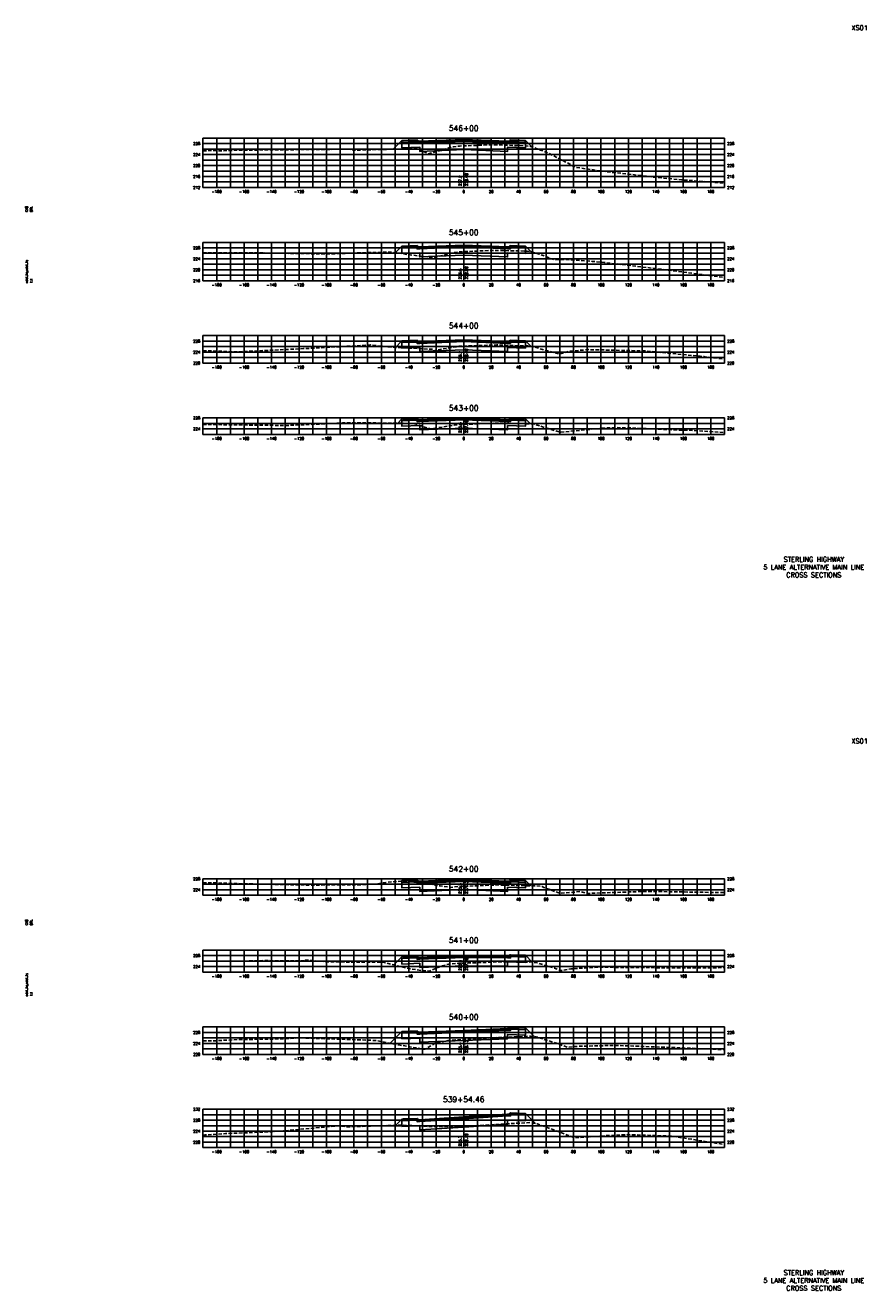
# Model space of a CAD drawing. Extents: x 37 to 10140, y -1968 to 9206.
# Tile 47 of 105: x 8797 to 9410, y 2616 to 3538. Entities that reach past the tile are written whole.
import ezdxf
from ezdxf.enums import TextEntityAlignment as Align

# ---------------------------------------------------------------- set-up
doc = ezdxf.new("R2010")
doc.units = 0
doc.header["$LTSCALE"] = 20
doc.header["$MEASUREMENT"] = 0
doc.linetypes.add('HIDDEN_050%', pattern=[0.1875, 0.125, -0.0625])
for name, color, linetype in [('S-AT-TXT175', 6, 'Continuous'), ('S-AT-TXT80', 1, 'Continuous'), ('XDATUM', 3, 'Continuous'), ('XEG', 1, 'HIDDEN_050%'), ('XFG', 2, 'Continuous'), ('XGRID', 251, 'Continuous'), ('XGRIDT', 2, 'Continuous'), ('XREF-BORDER', 7, 'Continuous')]:
    doc.layers.add(name, color=color, linetype=linetype)
doc.styles.add('L100', font='simplex.shx', dxfattribs={"height": 2})
doc.styles.add('L175', font='ROMANSM.shx', dxfattribs={"height": 3.5})
doc.styles.add('L80', font='ROMANSM.shx', dxfattribs={"height": 1.6})

# ---------------------------------------------------------------- blocks, each defined once
blk = doc.blocks.new('03025_00_att1')
at = {"layer": 'S-AT-TXT175', "style": 'L175'}
for tag, p in [('NUM', (32.402, 20.822)), ('LINE1', (30.64, 1.444)), ('LINE2', (30.64, 1.161)), ('LINE3', (30.64, 0.877))]:
    blk.add_attdef(tag, text='', height=0.175, dxfattribs=at).set_placement(p, align=Align.CENTER)
at = {"layer": 'S-AT-TXT80', "style": 'L80'}
for tag, p in [('DESIGNED', (2.094, 14.201)), ('CHECKED', (2.265, 14.201)), ('DRAFTED', (2.436, 14.201)), ('PCTB', (2.094, 11.605)), ('PSCALE', (2.265, 11.605)), ('PVIEW', (2.436, 11.605))]:
    blk.add_attdef(tag, p, '', height=0.08, rotation=90, dxfattribs=at)

msp = doc.modelspace()

# ---------------------------------------------------------------- linework, layer by layer
at = {"layer": 'XDATUM', "flags": 128}
for points in [[(9064.71, 3447.93), (9071, 3454.21), (9071, 3448.87), (9084, 3449.39), (9084, 3446.34), (9116, 3447.62), (9148, 3446.34), (9148, 3449.39), (9161, 3448.87), (9161, 3454.21), (9165.61, 3449.61)], [(9066.26, 3372.47), (9071, 3377.21), (9071, 3371.87), (9084, 3372.39), (9084, 3369.34), (9116, 3370.62), (9148, 3369.34), (9148, 3372.39), (9161, 3371.87), (9161, 3377.21), (9165.09, 3373.12)], [(9066.19, 3303.4), (9071, 3308.21), (9071, 3302.87), (9084, 3303.39), (9084, 3300.34), (9116, 3301.62), (9148, 3300.34), (9148, 3303.39), (9161, 3302.87), (9161, 3308.21), (9165.07, 3304.15)], [(9067.94, 3248.16), (9071, 3251.21), (9071, 3245.87), (9084, 3246.39), (9084, 3243.34), (9116, 3244.62), (9148, 3243.34), (9148, 3246.39), (9161, 3245.87), (9161, 3251.21), (9164.58, 3247.64)], [(9070.54, 2914.25), (9071, 2914.71), (9071, 2909.37), (9084, 2909.89), (9084, 2906.84), (9116, 2908.12), (9148, 2906.84), (9148, 2909.89), (9161, 2909.37), (9161, 2914.71), (9164.81, 2910.91)], [(9065.04, 2853.25), (9071, 2859.21), (9071, 2853.87), (9084, 2854.39), (9084, 2851.34), (9116, 2852.62), (9148, 2852.33), (9148, 2855.38), (9161, 2854.86), (9161, 2860.2), (9165.98, 2855.22)], [(9062.46, 2796.14), (9071, 2804.68), (9071, 2799.34), (9084, 2799.86), (9084, 2796.81), (9116, 2798.12), (9148, 2799.44), (9148, 2802.49), (9161, 2801.97), (9161, 2807.31), (9167.32, 2800.99)], [(9066.44, 2736.3), (9071, 2740.86), (9071, 2735.52), (9084, 2736.04), (9084, 2732.99), (9116, 2735.03), (9148, 2737.08), (9148, 2740.13), (9161, 2739.61), (9161, 2744.95), (9168.32, 2737.64)]]:
    msp.add_lwpolyline(points, dxfattribs=at)
at = {"layer": 'XEG', "flags": 128}
for points in [[(8926, 3446.77), (8934.99, 3446.94), (8936.33, 3446.63), (8952.83, 3447.24), (8982.97, 3447.41), (8988.76, 3447.53), (9031.59, 3447.89), (9036.34, 3447.2), (9073.92, 3448.16), (9083.13, 3448.16), (9085.09, 3447.11), (9090.24, 3444.57), (9102.55, 3447.94), (9107.84, 3449.62), (9108.65, 3449.74), (9111.16, 3450.04), (9112.18, 3450.19), (9112.85, 3450.21), (9116, 3450.34), (9136.85, 3451.15), (9153.69, 3450.64), (9160.38, 3450.43), (9161.46, 3450.27), (9164.36, 3450.07), (9177.31, 3445.29), (9197.72, 3434.61), (9223.82, 3431), (9226.09, 3430.86), (9254.24, 3427.6), (9271.87, 3425.88), (9274.71, 3425.56), (9306, 3423.21)], [(8926, 3372.3), (8966.25, 3372.31), (8966.83, 3372.3), (8969.88, 3372.27), (9015.46, 3371.52), (9051, 3372.65), (9064.08, 3372.8), (9077.03, 3370.84), (9093.51, 3368.82), (9098.03, 3369.87), (9109.39, 3372.57), (9110.54, 3372.66), (9112.51, 3373.08), (9116, 3373.22), (9129.45, 3373.78), (9138, 3374.1), (9154.79, 3373.81), (9161.03, 3373.61), (9162.25, 3373.5), (9165.55, 3373.06), (9171.01, 3371.44), (9182.29, 3367.2), (9187.81, 3367.6), (9209.95, 3366.11), (9218.48, 3365.34), (9258.58, 3360.55), (9260.35, 3360.37), (9271.3, 3358.93), (9306, 3354.34)], [(8926, 3301.03), (8950.7, 3300.17), (8986.94, 3301.86), (8999.33, 3302.5), (9001.71, 3302.6), (9047.95, 3305.16), (9065.82, 3303.42), (9093.44, 3302.03), (9093.68, 3300.92), (9097.3, 3301.6), (9109.39, 3303.73), (9110.49, 3303.84), (9112.6, 3304.21), (9116, 3304.34), (9120.32, 3304.5), (9140.15, 3305.18), (9156.15, 3304.57), (9162.41, 3304.45), (9163.52, 3304.25), (9166.48, 3304.05), (9171.8, 3302.42), (9185.53, 3298.5), (9193.08, 3300.63), (9206.95, 3301.78), (9242.45, 3300.96), (9248.82, 3300.82), (9288.36, 3296.94), (9291.07, 3296.67), (9291.59, 3296.59), (9306, 3294.77)], [(8926, 3247.14), (8934.57, 3247.11), (8979.19, 3246.57), (8983.19, 3246.43), (8986.08, 3246.45), (9003.99, 3247.22), (9027.95, 3248.29), (9031.82, 3248.52), (9069.82, 3248.14), (9080.44, 3247.8), (9084.99, 3246.13), (9092.16, 3243.98), (9096.78, 3244.73), (9108.96, 3246.81), (9109.9, 3246.92), (9112.45, 3247.14), (9116, 3247.28), (9132.22, 3247.9), (9140.13, 3248.24), (9157.42, 3247.88), (9163.13, 3247.73), (9164.52, 3247.64), (9167.26, 3247.45), (9179.68, 3243.54), (9186.63, 3241.56), (9216.07, 3244.47), (9226.32, 3244.98), (9237.3, 3244.67), (9274.94, 3243.09), (9279.17, 3243.07), (9305.41, 3241.37), (9306, 3241.33)], [(8926, 2913.13), (8932.69, 2913.04), (8967.06, 2912.07), (8974.56, 2912), (9000.82, 2911.41), (9008.9, 2911.45), (9039.86, 2911.63), (9053.17, 2912.2), (9059.36, 2913.35), (9070.25, 2914.24), (9070.89, 2914.26), (9071.53, 2914.25), (9077.89, 2913.86), (9078.62, 2913.76), (9082.66, 2913.28), (9087.24, 2912.63), (9090.23, 2912.25), (9096.18, 2911.19), (9098.72, 2910.77), (9106.45, 2909.77), (9108.84, 2910.01), (9112.44, 2910.41), (9116, 2910.54), (9129.57, 2911.07), (9141.59, 2911.49), (9159.08, 2911.04), (9164.52, 2910.9), (9167.78, 2910.97), (9172.68, 2910.4), (9173.08, 2910.37), (9174.41, 2909.73), (9186.21, 2905.34), (9193.43, 2906.01), (9200.7, 2906.67), (9206.57, 2905.34), (9246.56, 2906.77), (9258.81, 2906.67), (9304.54, 2905.92), (9306, 2905.91)], [(8926, 2855.98), (8934.16, 2855.91), (8950.93, 2855.86), (8969.99, 2856.36), (9000.63, 2856.14), (9000.7, 2856.82), (9003.73, 2856.56), (9003.99, 2856.54), (9017.1, 2855.4), (9057.06, 2855.17), (9077.31, 2850.29), (9085.36, 2849.13), (9090.86, 2848.71), (9100.4, 2852.53), (9104.95, 2853.72), (9106.66, 2853.92), (9112.09, 2854.45), (9116, 2854.57), (9133.56, 2855.1), (9141.43, 2855.44), (9158.6, 2855.28), (9164.59, 2855.34), (9165.58, 2855.26), (9168.87, 2854.94), (9182.05, 2850.81), (9186.78, 2849.2), (9187.51, 2849.13), (9194.05, 2850.41), (9214.26, 2851.48), (9242.68, 2851.39), (9256.13, 2851.18), (9291.3, 2851.05), (9298, 2851.16), (9306, 2851.24)], [(8926, 2797.86), (8934.8, 2797.92), (8951.52, 2798.78), (8983.42, 2799.29), (8994.96, 2799.96), (8999.36, 2799.98), (9023.67, 2799.07), (9046.93, 2798.35), (9053.16, 2798.03), (9068.64, 2794.88), (9087.72, 2791.69), (9095.21, 2796.11), (9104.7, 2798.1), (9105.71, 2798.23), (9108.79, 2798.46), (9111.3, 2798.53), (9113.87, 2798.67), (9116, 2798.8), (9140.72, 2800.26), (9158.73, 2801), (9164.61, 2801.34), (9165.72, 2801.13), (9168.85, 2800.86), (9185.52, 2795.38), (9191.32, 2793.22), (9199.3, 2793.89), (9226.54, 2794.55), (9244.61, 2793.86), (9275.17, 2792.7), (9306, 2791.43)], [(8926, 2729.19), (8927.45, 2729.28), (8942.54, 2730.28), (8976.08, 2731.59), (8984.41, 2732.16), (9024.7, 2735.95), (9030.59, 2735.13), (9045.41, 2735.62), (9049.96, 2735.8), (9066.96, 2736.32), (9067.82, 2736.45), (9076.82, 2736.17), (9079.81, 2735.95), (9080.9, 2735.93), (9090.55, 2735.47), (9100.23, 2735.33), (9108.4, 2735.15), (9110.68, 2735.19), (9116, 2735.49), (9133.22, 2736.47), (9140.1, 2736.88), (9160.52, 2738.09), (9164.47, 2738.36), (9165.49, 2738.17), (9169.44, 2737.42), (9191.01, 2729.43), (9195.59, 2727.57), (9199.71, 2727.28), (9219.2, 2728.7), (9235.63, 2729.48), (9267.82, 2728.34), (9306, 2722.24)]]:
    msp.add_lwpolyline(points, dxfattribs=at)
at = {"layer": 'XFG', "flags": 128}
for points in [[(9071, 3454.21), (9071, 3454.21), (9064.71, 3447.93)], [(9082, 3454.31), (9072, 3453.91), (9072, 3454.25), (9071, 3454.21), (9071, 3452.87), (9082, 3453.31), (9082, 3454.31)], [(9116, 3453.62), (9084, 3452.34), (9082, 3452.26), (9082, 3453.31), (9071, 3452.87), (9071, 3448.87), (9084, 3449.39), (9084, 3446.34), (9116, 3447.62)], [(9082, 3454.65), (9072, 3454.25), (9072, 3453.91), (9082, 3454.31), (9082, 3454.65)], [(9082, 3454.65), (9082, 3452.76), (9082.76, 3452.73), (9084, 3452.68), (9084, 3453.68), (9084, 3453.68), (9082.76, 3453.73), (9082.54, 3454.22), (9082.25, 3454.55), (9082, 3454.65)], [(9116, 3453.96), (9084, 3452.68), (9082, 3452.76), (9082, 3452.26), (9084, 3452.34), (9116, 3453.62)], [(9116, 3454.96), (9084, 3453.68), (9084, 3453.34), (9116, 3454.62)], [(9116, 3454.62), (9084, 3453.34), (9084, 3452.68), (9116, 3453.96)], [(9116, 3454.96), (9148, 3453.68), (9148, 3453.34), (9116, 3454.62)], [(9116, 3454.62), (9148, 3453.34), (9148, 3452.68), (9116, 3453.96)], [(9116, 3453.96), (9148, 3452.68), (9148, 3452.68), (9150, 3452.76), (9150, 3452.26), (9148, 3452.34), (9116, 3453.62)], [(9116, 3453.62), (9148, 3452.34), (9150, 3452.26), (9150, 3453.31), (9161, 3452.87), (9161, 3448.87), (9148, 3449.39), (9148, 3446.34), (9116, 3447.62)], [(9150, 3454.65), (9150, 3452.76), (9149.24, 3452.73), (9148, 3452.68), (9148, 3453.68), (9148, 3453.68), (9149.24, 3453.73), (9149.46, 3454.22), (9149.76, 3454.55), (9150, 3454.65)], [(9150, 3454.65), (9150, 3454.31), (9160, 3453.91), (9160, 3454.25), (9150, 3454.65)], [(9150, 3454.31), (9150, 3453.31), (9161, 3452.87), (9161, 3454.21), (9160, 3454.25), (9160, 3453.91), (9150, 3454.31)], [(9161, 3454.21), (9161, 3454.21), (9165.61, 3449.61)], [(9071, 3377.21), (9071, 3377.21), (9066.26, 3372.47)], [(9082, 3377.31), (9072, 3376.91), (9072, 3377.25), (9071, 3377.21), (9071, 3375.87), (9082, 3376.31), (9082, 3377.31)], [(9116, 3376.62), (9084, 3375.34), (9082, 3375.26), (9082, 3376.31), (9071, 3375.87), (9071, 3371.87), (9084, 3372.39), (9084, 3369.34), (9116, 3370.62)], [(9082, 3377.65), (9072, 3377.25), (9072, 3376.91), (9082, 3377.31), (9082, 3377.65)], [(9082, 3377.65), (9082, 3375.76), (9082.76, 3375.73), (9084, 3375.68), (9084, 3376.68), (9084, 3376.68), (9082.76, 3376.73), (9082.54, 3377.22), (9082.25, 3377.55), (9082, 3377.65)], [(9116, 3376.96), (9084, 3375.68), (9082, 3375.76), (9082, 3375.26), (9084, 3375.34), (9116, 3376.62)], [(9116, 3377.96), (9084, 3376.68), (9084, 3376.34), (9116, 3377.62)], [(9116, 3377.62), (9084, 3376.34), (9084, 3375.68), (9116, 3376.96)], [(9116, 3377.96), (9148, 3376.68), (9148, 3376.34), (9116, 3377.62)], [(9116, 3377.62), (9148, 3376.34), (9148, 3375.68), (9116, 3376.96)], [(9116, 3376.96), (9148, 3375.68), (9148, 3375.68), (9150, 3375.76), (9150, 3375.26), (9148, 3375.34), (9116, 3376.62)], [(9116, 3376.62), (9148, 3375.34), (9150, 3375.26), (9150, 3376.31), (9161, 3375.87), (9161, 3371.87), (9148, 3372.39), (9148, 3369.34), (9116, 3370.62)], [(9150, 3377.65), (9150, 3375.76), (9149.24, 3375.73), (9148, 3375.68), (9148, 3376.68), (9148, 3376.68), (9149.24, 3376.73), (9149.46, 3377.22), (9149.76, 3377.55), (9150, 3377.65)], [(9150, 3377.65), (9150, 3377.31), (9160, 3376.91), (9160, 3377.25), (9150, 3377.65)], [(9150, 3377.31), (9150, 3376.31), (9161, 3375.87), (9161, 3377.21), (9160, 3377.25), (9160, 3376.91), (9150, 3377.31)], [(9161, 3377.21), (9161, 3377.21), (9165.09, 3373.12)], [(9071, 3308.21), (9071, 3308.21), (9066.19, 3303.4)], [(9082, 3308.31), (9072, 3307.91), (9072, 3308.25), (9071, 3308.21), (9071, 3306.87), (9082, 3307.31), (9082, 3308.31)], [(9116, 3307.62), (9084, 3306.34), (9082, 3306.26), (9082, 3307.31), (9071, 3306.87), (9071, 3302.87), (9084, 3303.39), (9084, 3300.34), (9116, 3301.62)], [(9082, 3308.65), (9072, 3308.25), (9072, 3307.91), (9082, 3308.31), (9082, 3308.65)], [(9082, 3308.65), (9082, 3306.76), (9082.76, 3306.73), (9084, 3306.68), (9084, 3307.68), (9084, 3307.68), (9082.76, 3307.73), (9082.54, 3308.22), (9082.25, 3308.55), (9082, 3308.65)], [(9116, 3307.96), (9084, 3306.68), (9082, 3306.76), (9082, 3306.26), (9084, 3306.34), (9116, 3307.62)], [(9116, 3308.96), (9084, 3307.68), (9084, 3307.34), (9116, 3308.62)], [(9116, 3308.62), (9084, 3307.34), (9084, 3306.68), (9116, 3307.96)], [(9116, 3308.96), (9148, 3307.68), (9148, 3307.34), (9116, 3308.62)], [(9116, 3308.62), (9148, 3307.34), (9148, 3306.68), (9116, 3307.96)], [(9116, 3307.96), (9148, 3306.68), (9148, 3306.68), (9150, 3306.76), (9150, 3306.26), (9148, 3306.34), (9116, 3307.62)], [(9116, 3307.62), (9148, 3306.34), (9150, 3306.26), (9150, 3307.31), (9161, 3306.87), (9161, 3302.87), (9148, 3303.39), (9148, 3300.34), (9116, 3301.62)], [(9150, 3308.65), (9150, 3306.76), (9149.24, 3306.73), (9148, 3306.68), (9148, 3307.68), (9148, 3307.68), (9149.24, 3307.73), (9149.46, 3308.22), (9149.76, 3308.55), (9150, 3308.65)], [(9150, 3308.65), (9150, 3308.31), (9160, 3307.91), (9160, 3308.25), (9150, 3308.65)], [(9150, 3308.31), (9150, 3307.31), (9161, 3306.87), (9161, 3308.21), (9160, 3308.25), (9160, 3307.91), (9150, 3308.31)], [(9161, 3308.21), (9161, 3308.21), (9165.07, 3304.15)], [(9071, 3251.21), (9071, 3251.21), (9067.94, 3248.16)], [(9082, 3251.31), (9072, 3250.91), (9072, 3251.25), (9071, 3251.21), (9071, 3249.87), (9082, 3250.31), (9082, 3251.31)], [(9116, 3250.62), (9084, 3249.34), (9082, 3249.26), (9082, 3250.31), (9071, 3249.87), (9071, 3245.87), (9084, 3246.39), (9084, 3243.34), (9116, 3244.62)], [(9082, 3251.65), (9072, 3251.25), (9072, 3250.91), (9082, 3251.31), (9082, 3251.65)], [(9082, 3251.65), (9082, 3249.76), (9082.76, 3249.73), (9084, 3249.68), (9084, 3250.68), (9084, 3250.68), (9082.76, 3250.73), (9082.54, 3251.22), (9082.25, 3251.55), (9082, 3251.65)], [(9116, 3250.96), (9084, 3249.68), (9082, 3249.76), (9082, 3249.26), (9084, 3249.34), (9116, 3250.62)], [(9116, 3251.96), (9084, 3250.68), (9084, 3250.34), (9116, 3251.62)], [(9116, 3251.62), (9084, 3250.34), (9084, 3249.68), (9116, 3250.96)], [(9116, 3251.96), (9148, 3250.68), (9148, 3250.34), (9116, 3251.62)], [(9116, 3251.62), (9148, 3250.34), (9148, 3249.68), (9116, 3250.96)], [(9116, 3250.96), (9148, 3249.68), (9148, 3249.68), (9150, 3249.76), (9150, 3249.26), (9148, 3249.34), (9116, 3250.62)], [(9116, 3250.62), (9148, 3249.34), (9150, 3249.26), (9150, 3250.31), (9161, 3249.87), (9161, 3245.87), (9148, 3246.39), (9148, 3243.34), (9116, 3244.62)], [(9150, 3251.65), (9150, 3249.76), (9149.24, 3249.73), (9148, 3249.68), (9148, 3250.68), (9148, 3250.68), (9149.24, 3250.73), (9149.46, 3251.22), (9149.76, 3251.55), (9150, 3251.65)], [(9150, 3251.65), (9150, 3251.31), (9160, 3250.91), (9160, 3251.25), (9150, 3251.65)], [(9150, 3251.31), (9150, 3250.31), (9161, 3249.87), (9161, 3251.21), (9160, 3251.25), (9160, 3250.91), (9150, 3251.31)], [(9161, 3251.21), (9161, 3251.21), (9164.58, 3247.64)], [(9082, 2915.15), (9072, 2914.75), (9072, 2914.41), (9082, 2914.81), (9082, 2915.15)], [(9082, 2915.15), (9082, 2913.26), (9082.76, 2913.23), (9084, 2913.18), (9084, 2914.18), (9084, 2914.18), (9082.76, 2914.23), (9082.54, 2914.72), (9082.25, 2915.05), (9082, 2915.15)], [(9116, 2915.46), (9084, 2914.18), (9084, 2913.84), (9116, 2915.12)], [(9116, 2915.46), (9148, 2914.18), (9148, 2913.84), (9116, 2915.12)], [(9150, 2915.15), (9150, 2913.26), (9149.24, 2913.23), (9148, 2913.18), (9148, 2914.18), (9148, 2914.18), (9149.24, 2914.23), (9149.46, 2914.72), (9149.76, 2915.05), (9150, 2915.15)], [(9150, 2915.15), (9150, 2914.81), (9160, 2914.41), (9160, 2914.75), (9150, 2915.15)], [(9071, 2914.71), (9071, 2914.71), (9070.54, 2914.25)], [(9082, 2914.81), (9072, 2914.41), (9072, 2914.75), (9071, 2914.71), (9071, 2913.37), (9082, 2913.81), (9082, 2914.81)], [(9116, 2914.12), (9084, 2912.84), (9082, 2912.76), (9082, 2913.81), (9071, 2913.37), (9071, 2909.37), (9084, 2909.89), (9084, 2906.84), (9116, 2908.12)], [(9116, 2914.46), (9084, 2913.18), (9082, 2913.26), (9082, 2912.76), (9084, 2912.84), (9116, 2914.12)], [(9116, 2915.12), (9084, 2913.84), (9084, 2913.18), (9116, 2914.46)], [(9116, 2915.12), (9148, 2913.84), (9148, 2913.18), (9116, 2914.46)], [(9116, 2914.46), (9148, 2913.18), (9148, 2913.18), (9150, 2913.26), (9150, 2912.76), (9148, 2912.84), (9116, 2914.12)], [(9116, 2914.12), (9148, 2912.84), (9150, 2912.76), (9150, 2913.81), (9161, 2913.37), (9161, 2909.37), (9148, 2909.89), (9148, 2906.84), (9116, 2908.12)], [(9150, 2914.81), (9150, 2913.81), (9161, 2913.37), (9161, 2914.71), (9160, 2914.75), (9160, 2914.41), (9150, 2914.81)], [(9161, 2914.71), (9161, 2914.71), (9164.81, 2910.91)], [(9116, 2859.96), (9084, 2858.68), (9084, 2858.34), (9116, 2859.62)], [(9116, 2859.96), (9148, 2859.67), (9148, 2859.33), (9116, 2859.62)], [(9150, 2860.64), (9150, 2858.75), (9149.24, 2858.72), (9148, 2858.67), (9148, 2859.67), (9148, 2859.67), (9149.24, 2859.72), (9149.46, 2860.21), (9149.76, 2860.53), (9150, 2860.64)], [(9150, 2860.64), (9150, 2860.3), (9160, 2859.9), (9160, 2860.24), (9150, 2860.64)], [(9150, 2860.3), (9150, 2859.3), (9161, 2858.86), (9161, 2860.2), (9160, 2860.24), (9160, 2859.9), (9150, 2860.3)], [(9161, 2860.2), (9161, 2860.2), (9165.98, 2855.22)], [(9071, 2859.21), (9071, 2859.21), (9065.04, 2853.25)], [(9082, 2859.31), (9072, 2858.91), (9072, 2859.25), (9071, 2859.21), (9071, 2857.87), (9082, 2858.31), (9082, 2859.31)], [(9116, 2858.62), (9084, 2857.34), (9082, 2857.26), (9082, 2858.31), (9071, 2857.87), (9071, 2853.87), (9084, 2854.39), (9084, 2851.34), (9116, 2852.62)], [(9082, 2859.65), (9072, 2859.25), (9072, 2858.91), (9082, 2859.31), (9082, 2859.65)], [(9082, 2859.65), (9082, 2857.76), (9082.76, 2857.73), (9084, 2857.68), (9084, 2858.68), (9084, 2858.68), (9082.76, 2858.73), (9082.54, 2859.22), (9082.25, 2859.55), (9082, 2859.65)], [(9116, 2858.96), (9084, 2857.68), (9082, 2857.76), (9082, 2857.26), (9084, 2857.34), (9116, 2858.62)], [(9116, 2859.62), (9084, 2858.34), (9084, 2857.68), (9116, 2858.96)], [(9116, 2859.62), (9148, 2859.33), (9148, 2858.67), (9116, 2858.96)], [(9116, 2858.62), (9148, 2858.33), (9150, 2858.25), (9150, 2859.3), (9161, 2858.86), (9161, 2854.86), (9148, 2855.38), (9148, 2852.33), (9116, 2852.62)], [(9116, 2858.96), (9148, 2858.67), (9148, 2858.67), (9150, 2858.75), (9150, 2858.25), (9148, 2858.33), (9116, 2858.62)], [(9071, 2804.68), (9071, 2804.68), (9062.46, 2796.14)], [(9082, 2804.78), (9072, 2804.38), (9072, 2804.72), (9071, 2804.68), (9071, 2803.34), (9082, 2803.78), (9082, 2804.78)], [(9082, 2805.12), (9072, 2804.72), (9072, 2804.38), (9082, 2804.78), (9082, 2805.12)], [(9082, 2805.12), (9082, 2803.23), (9082.76, 2803.2), (9084, 2803.15), (9084, 2804.15), (9084, 2804.15), (9082.76, 2804.2), (9082.54, 2804.69), (9082.25, 2805.01), (9082, 2805.12)], [(9116, 2804.46), (9084, 2803.15), (9082, 2803.23), (9082, 2802.73), (9084, 2802.81), (9116, 2804.12)], [(9116, 2805.46), (9084, 2804.15), (9084, 2803.81), (9116, 2805.12)], [(9116, 2805.12), (9084, 2803.81), (9084, 2803.15), (9116, 2804.46)], [(9116, 2805.46), (9148, 2806.78), (9148, 2806.44), (9116, 2805.12)], [(9116, 2805.12), (9148, 2806.44), (9148, 2805.78), (9116, 2804.46)], [(9116, 2804.12), (9148, 2805.44), (9150, 2805.36), (9150, 2806.41), (9161, 2805.97), (9161, 2801.97), (9148, 2802.49), (9148, 2799.44), (9116, 2798.12)], [(9116, 2804.46), (9148, 2805.78), (9148, 2805.78), (9150, 2805.86), (9150, 2805.36), (9148, 2805.44), (9116, 2804.12)], [(9150, 2807.75), (9150, 2805.86), (9149.24, 2805.83), (9148, 2805.78), (9148, 2806.78), (9148, 2806.78), (9149.24, 2806.83), (9149.46, 2807.31), (9149.76, 2807.64), (9150, 2807.75)], [(9150, 2807.75), (9150, 2807.41), (9160, 2807.01), (9160, 2807.35), (9150, 2807.75)], [(9150, 2807.41), (9150, 2806.41), (9161, 2805.97), (9161, 2807.31), (9160, 2807.35), (9160, 2807.01), (9150, 2807.41)], [(9161, 2807.31), (9161, 2807.31), (9167.32, 2800.99)], [(9116, 2804.12), (9084, 2802.81), (9082, 2802.73), (9082, 2803.78), (9071, 2803.34), (9071, 2799.34), (9084, 2799.86), (9084, 2796.81), (9116, 2798.12)], [(9071, 2740.86), (9071, 2740.86), (9066.44, 2736.3)], [(9116, 2741.03), (9084, 2738.99), (9082, 2738.91), (9082, 2739.96), (9071, 2739.52), (9071, 2735.52), (9084, 2736.04), (9084, 2732.99), (9116, 2735.03)], [(9082, 2740.96), (9072, 2740.56), (9072, 2740.9), (9071, 2740.86), (9071, 2739.52), (9082, 2739.96), (9082, 2740.96)], [(9082, 2741.3), (9072, 2740.9), (9072, 2740.56), (9082, 2740.96), (9082, 2741.3)], [(9116, 2741.37), (9084, 2739.33), (9082, 2739.41), (9082, 2738.91), (9084, 2738.99), (9116, 2741.03)], [(9082, 2741.3), (9082, 2739.41), (9082.76, 2739.38), (9084, 2739.33), (9084, 2740.33), (9084, 2740.33), (9082.76, 2740.38), (9082.54, 2740.87), (9082.25, 2741.19), (9082, 2741.3)], [(9116, 2742.37), (9084, 2740.33), (9084, 2739.99), (9116, 2742.03)], [(9116, 2742.03), (9084, 2739.99), (9084, 2739.33), (9116, 2741.37)], [(9116, 2742.37), (9148, 2744.42), (9148, 2744.08), (9116, 2742.03)], [(9116, 2742.03), (9148, 2744.08), (9148, 2743.42), (9116, 2741.37)], [(9116, 2741.03), (9148, 2743.08), (9150, 2743), (9150, 2744.05), (9161, 2743.61), (9161, 2739.61), (9148, 2740.13), (9148, 2737.08), (9116, 2735.03)], [(9116, 2741.37), (9148, 2743.42), (9148, 2743.42), (9150, 2743.5), (9150, 2743), (9148, 2743.08), (9116, 2741.03)], [(9150, 2745.39), (9150, 2743.5), (9149.24, 2743.47), (9148, 2743.42), (9148, 2744.42), (9148, 2744.42), (9149.24, 2744.47), (9149.46, 2744.96), (9149.76, 2745.28), (9150, 2745.39)], [(9150, 2745.39), (9150, 2745.05), (9160, 2744.65), (9160, 2744.99), (9150, 2745.39)], [(9150, 2745.05), (9150, 2744.05), (9161, 2743.61), (9161, 2744.95), (9160, 2744.99), (9160, 2744.65), (9150, 2745.05)], [(9161, 2744.95), (9161, 2744.95), (9168.32, 2737.64)]]:
    msp.add_lwpolyline(points, dxfattribs=at)
at = {"layer": 'XGRID'}
for p, q in [((8926, 3420), (8926, 3456)), ((8926, 3456), (9306, 3456)), ((8926, 3452), (9306, 3452)), ((8936, 3420), (8936, 3456)), ((8946, 3420), (8946, 3456)), ((8956, 3420), (8956, 3456)), ((8966, 3420), (8966, 3456)), ((8976, 3420), (8976, 3456)), ((8986, 3420), (8986, 3456)), ((8996, 3420), (8996, 3456)), ((9006, 3420), (9006, 3456)), ((9016, 3420), (9016, 3456)), ((9026, 3420), (9026, 3456)), ((9036, 3420), (9036, 3456)), ((9046, 3420), (9046, 3456)), ((9056, 3420), (9056, 3456)), ((9066, 3420), (9066, 3456)), ((9076, 3420), (9076, 3456)), ((9086, 3420), (9086, 3456)), ((9096, 3420), (9096, 3456)), ((9106, 3420), (9106, 3456)), ((9116, 3420), (9116, 3456)), ((9126, 3420), (9126, 3456)), ((9136, 3420), (9136, 3456)), ((9146, 3420), (9146, 3456)), ((9156, 3420), (9156, 3456)), ((9166, 3420), (9166, 3456)), ((9176, 3420), (9176, 3456)), ((9186, 3420), (9186, 3456)), ((9196, 3420), (9196, 3456)), ((9206, 3420), (9206, 3456)), ((9216, 3420), (9216, 3456)), ((9226, 3420), (9226, 3456)), ((9236, 3420), (9236, 3456)), ((9246, 3420), (9246, 3456)), ((9256, 3420), (9256, 3456)), ((9266, 3420), (9266, 3456)), ((9276, 3420), (9276, 3456)), ((9286, 3420), (9286, 3456)), ((9296, 3420), (9296, 3456)), ((9306, 3420), (9306, 3456)), ((8926, 3448), (9306, 3448)), ((8926, 3444), (9306, 3444)), ((8926, 3440), (9306, 3440)), ((8926, 3436), (9306, 3436)), ((8926, 3432), (9306, 3432)), ((8926, 3428), (9306, 3428)), ((8926, 3424), (9306, 3424)), ((8926, 3420), (9306, 3420)), ((8926, 3352), (8926, 3380)), ((8926, 3380), (9306, 3380)), ((8936, 3352), (8936, 3380)), ((8946, 3352), (8946, 3380)), ((8956, 3352), (8956, 3380)), ((8966, 3352), (8966, 3380)), ((8976, 3352), (8976, 3380)), ((8986, 3352), (8986, 3380)), ((8996, 3352), (8996, 3380)), ((9006, 3352), (9006, 3380)), ((9016, 3352), (9016, 3380)), ((9026, 3352), (9026, 3380)), ((9036, 3352), (9036, 3380)), ((9046, 3352), (9046, 3380)), ((9056, 3352), (9056, 3380)), ((9066, 3352), (9066, 3380)), ((9076, 3352), (9076, 3380)), ((9086, 3352), (9086, 3380)), ((9096, 3352), (9096, 3380)), ((9106, 3352), (9106, 3380)), ((9116, 3352), (9116, 3380)), ((9126, 3352), (9126, 3380)), ((9136, 3352), (9136, 3380)), ((9146, 3352), (9146, 3380)), ((9156, 3352), (9156, 3380)), ((9166, 3352), (9166, 3380)), ((9176, 3352), (9176, 3380)), ((9186, 3352), (9186, 3380)), ((9196, 3352), (9196, 3380)), ((9206, 3352), (9206, 3380)), ((9216, 3352), (9216, 3380)), ((9226, 3352), (9226, 3380)), ((9236, 3352), (9236, 3380)), ((9246, 3352), (9246, 3380)), ((9256, 3352), (9256, 3380)), ((9266, 3352), (9266, 3380)), ((9276, 3352), (9276, 3380)), ((9286, 3352), (9286, 3380)), ((9296, 3352), (9296, 3380)), ((9306, 3352), (9306, 3380)), ((8926, 3376), (9306, 3376)), ((8926, 3372), (9306, 3372)), ((8926, 3368), (9306, 3368)), ((8926, 3364), (9306, 3364)), ((8926, 3360), (9306, 3360)), ((8926, 3356), (9306, 3356)), ((8926, 3352), (9306, 3352)), ((8926, 3292), (8926, 3312)), ((8926, 3312), (9306, 3312)), ((8936, 3292), (8936, 3312)), ((8946, 3292), (8946, 3312)), ((8956, 3292), (8956, 3312)), ((8966, 3292), (8966, 3312)), ((8976, 3292), (8976, 3312)), ((8986, 3292), (8986, 3312)), ((8996, 3292), (8996, 3312)), ((9006, 3292), (9006, 3312)), ((9016, 3292), (9016, 3312)), ((9026, 3292), (9026, 3312)), ((9036, 3292), (9036, 3312)), ((9046, 3292), (9046, 3312)), ((9056, 3292), (9056, 3312)), ((9066, 3292), (9066, 3312)), ((9076, 3292), (9076, 3312)), ((9086, 3292), (9086, 3312)), ((9096, 3292), (9096, 3312)), ((9106, 3292), (9106, 3312)), ((9116, 3292), (9116, 3312)), ((9126, 3292), (9126, 3312)), ((9136, 3292), (9136, 3312)), ((9146, 3292), (9146, 3312)), ((9156, 3292), (9156, 3312)), ((9166, 3292), (9166, 3312)), ((9176, 3292), (9176, 3312)), ((9186, 3292), (9186, 3312)), ((9196, 3292), (9196, 3312)), ((9206, 3292), (9206, 3312)), ((9216, 3292), (9216, 3312)), ((9226, 3292), (9226, 3312)), ((9236, 3292), (9236, 3312)), ((9246, 3292), (9246, 3312)), ((9256, 3292), (9256, 3312)), ((9266, 3292), (9266, 3312)), ((9276, 3292), (9276, 3312)), ((9286, 3292), (9286, 3312)), ((9296, 3292), (9296, 3312)), ((9306, 3292), (9306, 3312)), ((8926, 3308), (9306, 3308)), ((8926, 3304), (9306, 3304)), ((8926, 3300), (9306, 3300)), ((8926, 3296), (9306, 3296)), ((8926, 3292), (9306, 3292)), ((8926, 3240), (8926, 3252)), ((8926, 3252), (9306, 3252)), ((8926, 3248), (9306, 3248)), ((8936, 3240), (8936, 3252)), ((8946, 3240), (8946, 3252)), ((8956, 3240), (8956, 3252)), ((8966, 3240), (8966, 3252)), ((8976, 3240), (8976, 3252)), ((8986, 3240), (8986, 3252)), ((8996, 3240), (8996, 3252)), ((9006, 3240), (9006, 3252)), ((9016, 3240), (9016, 3252)), ((9026, 3240), (9026, 3252)), ((9036, 3240), (9036, 3252)), ((9046, 3240), (9046, 3252)), ((9056, 3240), (9056, 3252)), ((9066, 3240), (9066, 3252)), ((9076, 3240), (9076, 3252)), ((9086, 3240), (9086, 3252)), ((9096, 3240), (9096, 3252)), ((9106, 3240), (9106, 3252)), ((9116, 3240), (9116, 3252)), ((9126, 3240), (9126, 3252)), ((9136, 3240), (9136, 3252)), ((9146, 3240), (9146, 3252)), ((9156, 3240), (9156, 3252)), ((9166, 3240), (9166, 3252)), ((9176, 3240), (9176, 3252)), ((9186, 3240), (9186, 3252)), ((9196, 3240), (9196, 3252)), ((9206, 3240), (9206, 3252)), ((9216, 3240), (9216, 3252)), ((9226, 3240), (9226, 3252)), ((9236, 3240), (9236, 3252)), ((9246, 3240), (9246, 3252)), ((9256, 3240), (9256, 3252)), ((9266, 3240), (9266, 3252)), ((9276, 3240), (9276, 3252)), ((9286, 3240), (9286, 3252)), ((9296, 3240), (9296, 3252)), ((9306, 3240), (9306, 3252)), ((8926, 3244), (9306, 3244)), ((8926, 3240), (9306, 3240)), ((8926, 2904), (8926, 2916)), ((8926, 2916), (9306, 2916)), ((8936, 2904), (8936, 2916)), ((8946, 2904), (8946, 2916)), ((8956, 2904), (8956, 2916)), ((8966, 2904), (8966, 2916)), ((8976, 2904), (8976, 2916)), ((8986, 2904), (8986, 2916)), ((8996, 2904), (8996, 2916)), ((9006, 2904), (9006, 2916)), ((9016, 2904), (9016, 2916)), ((9026, 2904), (9026, 2916)), ((9036, 2904), (9036, 2916)), ((9046, 2904), (9046, 2916)), ((9056, 2904), (9056, 2916)), ((9066, 2904), (9066, 2916)), ((9076, 2904), (9076, 2916)), ((9086, 2904), (9086, 2916)), ((9096, 2904), (9096, 2916)), ((9106, 2904), (9106, 2916)), ((9116, 2904), (9116, 2916)), ((9126, 2904), (9126, 2916)), ((9136, 2904), (9136, 2916)), ((9146, 2904), (9146, 2916)), ((9156, 2904), (9156, 2916)), ((9166, 2904), (9166, 2916)), ((9176, 2904), (9176, 2916)), ((9186, 2904), (9186, 2916)), ((9196, 2904), (9196, 2916)), ((9206, 2904), (9206, 2916)), ((9216, 2904), (9216, 2916)), ((9226, 2904), (9226, 2916)), ((9236, 2904), (9236, 2916)), ((9246, 2904), (9246, 2916)), ((9256, 2904), (9256, 2916)), ((9266, 2904), (9266, 2916)), ((9276, 2904), (9276, 2916)), ((9286, 2904), (9286, 2916)), ((9296, 2904), (9296, 2916)), ((9306, 2904), (9306, 2916)), ((8926, 2912), (9306, 2912)), ((8926, 2908), (9306, 2908)), ((8926, 2904), (9306, 2904)), ((8926, 2848), (8926, 2864)), ((8926, 2864), (9306, 2864)), ((8926, 2860), (9306, 2860)), ((8936, 2848), (8936, 2864)), ((8946, 2848), (8946, 2864)), ((8956, 2848), (8956, 2864)), ((8966, 2848), (8966, 2864)), ((8976, 2848), (8976, 2864)), ((8986, 2848), (8986, 2864)), ((8996, 2848), (8996, 2864)), ((9006, 2848), (9006, 2864)), ((9016, 2848), (9016, 2864)), ((9026, 2848), (9026, 2864)), ((9036, 2848), (9036, 2864)), ((9046, 2848), (9046, 2864)), ((9056, 2848), (9056, 2864)), ((9066, 2848), (9066, 2864)), ((9076, 2848), (9076, 2864)), ((9086, 2848), (9086, 2864)), ((9096, 2848), (9096, 2864)), ((9106, 2848), (9106, 2864)), ((9116, 2848), (9116, 2864)), ((9126, 2848), (9126, 2864)), ((9136, 2848), (9136, 2864)), ((9146, 2848), (9146, 2864)), ((9156, 2848), (9156, 2864)), ((9166, 2848), (9166, 2864)), ((9176, 2848), (9176, 2864)), ((9186, 2848), (9186, 2864)), ((9196, 2848), (9196, 2864)), ((9206, 2848), (9206, 2864)), ((9216, 2848), (9216, 2864)), ((9226, 2848), (9226, 2864)), ((9236, 2848), (9236, 2864)), ((9246, 2848), (9246, 2864)), ((9256, 2848), (9256, 2864)), ((9266, 2848), (9266, 2864)), ((9276, 2848), (9276, 2864)), ((9286, 2848), (9286, 2864)), ((9296, 2848), (9296, 2864)), ((9306, 2848), (9306, 2864)), ((8926, 2856), (9306, 2856)), ((8926, 2852), (9306, 2852)), ((8926, 2848), (9306, 2848)), ((8926, 2788), (8926, 2808)), ((8926, 2808), (9306, 2808)), ((8936, 2788), (8936, 2808)), ((8946, 2788), (8946, 2808)), ((8956, 2788), (8956, 2808)), ((8966, 2788), (8966, 2808)), ((8976, 2788), (8976, 2808)), ((8986, 2788), (8986, 2808)), ((8996, 2788), (8996, 2808)), ((9006, 2788), (9006, 2808)), ((9016, 2788), (9016, 2808)), ((9026, 2788), (9026, 2808)), ((9036, 2788), (9036, 2808)), ((9046, 2788), (9046, 2808)), ((9056, 2788), (9056, 2808)), ((9066, 2788), (9066, 2808)), ((9076, 2788), (9076, 2808)), ((9086, 2788), (9086, 2808)), ((9096, 2788), (9096, 2808)), ((9106, 2788), (9106, 2808)), ((9116, 2788), (9116, 2808)), ((9126, 2788), (9126, 2808)), ((9136, 2788), (9136, 2808)), ((9146, 2788), (9146, 2808)), ((9156, 2788), (9156, 2808)), ((9166, 2788), (9166, 2808)), ((9176, 2788), (9176, 2808)), ((9186, 2788), (9186, 2808)), ((9196, 2788), (9196, 2808)), ((9206, 2788), (9206, 2808)), ((9216, 2788), (9216, 2808)), ((9226, 2788), (9226, 2808)), ((9236, 2788), (9236, 2808)), ((9246, 2788), (9246, 2808)), ((9256, 2788), (9256, 2808)), ((9266, 2788), (9266, 2808)), ((9276, 2788), (9276, 2808)), ((9286, 2788), (9286, 2808)), ((9296, 2788), (9296, 2808)), ((9306, 2788), (9306, 2808)), ((8926, 2804), (9306, 2804)), ((8926, 2800), (9306, 2800)), ((8926, 2796), (9306, 2796)), ((8926, 2792), (9306, 2792)), ((8926, 2788), (9306, 2788)), ((8926, 2720), (8926, 2748)), ((8926, 2748), (9306, 2748)), ((8926, 2744), (9306, 2744)), ((8926, 2740), (9306, 2740)), ((8936, 2720), (8936, 2748)), ((8946, 2720), (8946, 2748)), ((8956, 2720), (8956, 2748)), ((8966, 2720), (8966, 2748)), ((8976, 2720), (8976, 2748)), ((8986, 2720), (8986, 2748)), ((8996, 2720), (8996, 2748)), ((9006, 2720), (9006, 2748)), ((9016, 2720), (9016, 2748)), ((9026, 2720), (9026, 2748)), ((9036, 2720), (9036, 2748)), ((9046, 2720), (9046, 2748)), ((9056, 2720), (9056, 2748)), ((9066, 2720), (9066, 2748)), ((9076, 2720), (9076, 2748)), ((9086, 2720), (9086, 2748)), ((9096, 2720), (9096, 2748)), ((9106, 2720), (9106, 2748)), ((9116, 2720), (9116, 2748)), ((9126, 2720), (9126, 2748)), ((9136, 2720), (9136, 2748)), ((9146, 2720), (9146, 2748)), ((9156, 2720), (9156, 2748)), ((9166, 2720), (9166, 2748)), ((9176, 2720), (9176, 2748)), ((9186, 2720), (9186, 2748)), ((9196, 2720), (9196, 2748)), ((9206, 2720), (9206, 2748)), ((9216, 2720), (9216, 2748)), ((9226, 2720), (9226, 2748)), ((9236, 2720), (9236, 2748)), ((9246, 2720), (9246, 2748)), ((9256, 2720), (9256, 2748)), ((9266, 2720), (9266, 2748)), ((9276, 2720), (9276, 2748)), ((9286, 2720), (9286, 2748)), ((9296, 2720), (9296, 2748)), ((9306, 2720), (9306, 2748)), ((8926, 2736), (9306, 2736)), ((8926, 2732), (9306, 2732)), ((8926, 2728), (9306, 2728)), ((8926, 2724), (9306, 2724)), ((8926, 2720), (9306, 2720))]:
    msp.add_line(p, q, dxfattribs=at)

# ---------------------------------------------------------------- block references
at = {"layer": 'XREF-BORDER'}
ref = msp.add_blockref('03025_00_att1', (8756.44, 3118.23), dxfattribs=dict(at, xscale=20, yscale=20, zscale=20))
ref.add_attrib('LINE1', 'STERLING HIGHWAY', dxfattribs={"layer": 'S-AT-TXT175', "height": 3.5, "style": 'L175'}).set_placement((9371.07, 3147.1), align=Align.CENTER)
ref.add_attrib('LINE2', '5 LANE ALTERNATIVE MAIN LINE', dxfattribs={"layer": 'S-AT-TXT175', "height": 3.5, "style": 'L175'}).set_placement((9371.07, 3141.44), align=Align.CENTER)
ref.add_attrib('LINE3', 'CROSS SECTIONS', dxfattribs={"layer": 'S-AT-TXT175', "height": 3.5, "style": 'L175'}).set_placement((9371.07, 3135.77), align=Align.CENTER)
ref.add_attrib('NUM', 'XS01', dxfattribs={"layer": 'S-AT-TXT175', "height": 3.5, "style": 'L175'}).set_placement((9404.49, 3534.66), align=Align.CENTER)
ref.add_attrib('DESIGNED', 'CAB', (8798.33, 3402.25), dxfattribs={"layer": 'S-AT-TXT80', "height": 1.6, "rotation": 90, "style": 'L80'})
ref.add_attrib('CHECKED', 'DRL', (8801.74, 3402.25), dxfattribs={"layer": 'S-AT-TXT80', "height": 1.6, "rotation": 90, "style": 'L80'})
ref.add_attrib('PCTB', 'adot_hs,adot_fs', (8798.33, 3350.32), dxfattribs={"layer": 'S-AT-TXT80', "height": 1.6, "rotation": 90, "style": 'L80'})
ref.add_attrib('PSCALE', '1:1', (8801.74, 3350.32), dxfattribs={"layer": 'S-AT-TXT80', "height": 1.6, "rotation": 90, "style": 'L80'})
ref = msp.add_blockref('03025_00_att1', (8756.44, 2598.23), dxfattribs=dict(at, xscale=20, yscale=20, zscale=20))
ref.add_attrib('LINE1', 'STERLING HIGHWAY', dxfattribs={"layer": 'S-AT-TXT175', "height": 3.5, "style": 'L175'}).set_placement((9371.07, 2627.1), align=Align.CENTER)
ref.add_attrib('LINE2', '5 LANE ALTERNATIVE MAIN LINE', dxfattribs={"layer": 'S-AT-TXT175', "height": 3.5, "style": 'L175'}).set_placement((9371.07, 2621.44), align=Align.CENTER)
ref.add_attrib('LINE3', 'CROSS SECTIONS', dxfattribs={"layer": 'S-AT-TXT175', "height": 3.5, "style": 'L175'}).set_placement((9371.07, 2615.77), align=Align.CENTER)
ref.add_attrib('NUM', 'XS01', dxfattribs={"layer": 'S-AT-TXT175', "height": 3.5, "style": 'L175'}).set_placement((9404.49, 3014.66), align=Align.CENTER)
ref.add_attrib('DESIGNED', 'CAB', (8798.33, 2882.25), dxfattribs={"layer": 'S-AT-TXT80', "height": 1.6, "rotation": 90, "style": 'L80'})
ref.add_attrib('CHECKED', 'DRL', (8801.74, 2882.25), dxfattribs={"layer": 'S-AT-TXT80', "height": 1.6, "rotation": 90, "style": 'L80'})
ref.add_attrib('PCTB', 'adot_hs,adot_fs', (8798.33, 2830.32), dxfattribs={"layer": 'S-AT-TXT80', "height": 1.6, "rotation": 90, "style": 'L80'})
ref.add_attrib('PSCALE', '1:1', (8801.74, 2830.32), dxfattribs={"layer": 'S-AT-TXT80', "height": 1.6, "rotation": 90, "style": 'L80'})

# ---------------------------------------------------------------- texts
at = {"layer": 'XGRIDT', "style": 'L100'}
for s, p in [('546+00', (9116, 3460)), ('545+00', (9116, 3384)), ('544+00', (9116, 3316)), ('543+00', (9116, 3256)), ('542+00', (9116, 2920)), ('541+00', (9116, 2868)), ('540+00', (9116, 2812)), ('539+54.46', (9116, 2752))]:
    msp.add_text(s, height=4, dxfattribs=at).set_placement(p, align=Align.BOTTOM_CENTER)
for s, p in [('228', (8924, 3452)), ('224', (8924, 3444)), ('220', (8924, 3436)), ('216', (8924, 3428)), ('212', (8924, 3420)), ('228', (8924, 3376)), ('224', (8924, 3368)), ('220', (8924, 3360)), ('216', (8924, 3352)), ('228', (8924, 3308)), ('224', (8924, 3300)), ('220', (8924, 3292)), ('228', (8924, 3252)), ('224', (8924, 3244)), ('228', (8924, 2916)), ('224', (8924, 2908)), ('228', (8924, 2860)), ('224', (8924, 2852)), ('228', (8924, 2804)), ('224', (8924, 2796)), ('220', (8924, 2788)), ('232', (8924, 2748)), ('228', (8924, 2740)), ('224', (8924, 2732)), ('220', (8924, 2724))]:
    msp.add_text(s, height=2, dxfattribs=at).set_placement(p, align=Align.MIDDLE_RIGHT)
for s, p in [('228', (9308, 3452)), ('224', (9308, 3444)), ('220', (9308, 3436)), ('216', (9308, 3428)), ('212', (9308, 3420)), ('228', (9308, 3376)), ('224', (9308, 3368)), ('220', (9308, 3360)), ('216', (9308, 3352)), ('228', (9308, 3308)), ('224', (9308, 3300)), ('220', (9308, 3292)), ('228', (9308, 3252)), ('224', (9308, 3244)), ('228', (9308, 2916)), ('224', (9308, 2908)), ('228', (9308, 2860)), ('224', (9308, 2852)), ('228', (9308, 2804)), ('224', (9308, 2796)), ('220', (9308, 2788)), ('232', (9308, 2748)), ('228', (9308, 2740)), ('224', (9308, 2732)), ('220', (9308, 2724))]:
    msp.add_text(s, height=2, dxfattribs=at).set_placement(p, align=Align.MIDDLE_LEFT)
for s, p in [('227.2', (9115, 3421)), ('226.6', (9115, 3353)), ('226.2', (9115, 3293)), ('225.6', (9115, 3241)), ('225.3', (9115, 2905)), ('225.3', (9115, 2849)), ('225.4', (9115, 2789)), ('225.7', (9115, 2721))]:
    msp.add_text(s, height=2, rotation=90, dxfattribs=at).set_placement(p, align=Align.BOTTOM_LEFT)
for s, p in [('229.48', (9117, 3421)), ('228.98', (9117, 3353)), ('228.48', (9117, 3293)), ('227.98', (9117, 3241)), ('227.73', (9117, 2905)), ('227.98', (9117, 2849)), ('228.73', (9117, 2789)), ('229.19', (9117, 2721))]:
    msp.add_text(s, height=2, rotation=90, dxfattribs=at).set_placement(p, align=Align.TOP_LEFT)
for s, p in [('-180', (8936, 3418)), ('-160', (8956, 3418)), ('-140', (8976, 3418)), ('-120', (8996, 3418)), ('-100', (9016, 3418)), ('-80', (9036, 3418)), ('-60', (9056, 3418)), ('-40', (9076, 3418)), ('-20', (9096, 3418)), ('0', (9116, 3418)), ('20', (9136, 3418)), ('40', (9156, 3418)), ('60', (9176, 3418)), ('80', (9196, 3418)), ('100', (9216, 3418)), ('120', (9236, 3418)), ('140', (9256, 3418)), ('160', (9276, 3418)), ('180', (9296, 3418)), ('-180', (8936, 3350)), ('-160', (8956, 3350)), ('-140', (8976, 3350)), ('-120', (8996, 3350)), ('-100', (9016, 3350)), ('-80', (9036, 3350)), ('-60', (9056, 3350)), ('-40', (9076, 3350)), ('-20', (9096, 3350)), ('0', (9116, 3350)), ('20', (9136, 3350)), ('40', (9156, 3350)), ('60', (9176, 3350)), ('80', (9196, 3350)), ('100', (9216, 3350)), ('120', (9236, 3350)), ('140', (9256, 3350)), ('160', (9276, 3350)), ('180', (9296, 3350)), ('-180', (8936, 3290)), ('-160', (8956, 3290)), ('-140', (8976, 3290)), ('-120', (8996, 3290)), ('-100', (9016, 3290)), ('-80', (9036, 3290)), ('-60', (9056, 3290)), ('-40', (9076, 3290)), ('-20', (9096, 3290)), ('0', (9116, 3290)), ('20', (9136, 3290)), ('40', (9156, 3290)), ('60', (9176, 3290)), ('80', (9196, 3290)), ('100', (9216, 3290)), ('120', (9236, 3290)), ('140', (9256, 3290)), ('160', (9276, 3290)), ('180', (9296, 3290)), ('-180', (8936, 3238)), ('-160', (8956, 3238)), ('-140', (8976, 3238)), ('-120', (8996, 3238)), ('-100', (9016, 3238)), ('-80', (9036, 3238)), ('-60', (9056, 3238)), ('-40', (9076, 3238)), ('-20', (9096, 3238)), ('0', (9116, 3238)), ('20', (9136, 3238)), ('40', (9156, 3238)), ('60', (9176, 3238)), ('80', (9196, 3238)), ('100', (9216, 3238)), ('120', (9236, 3238)), ('140', (9256, 3238)), ('160', (9276, 3238)), ('180', (9296, 3238)), ('-180', (8936, 2902)), ('-160', (8956, 2902)), ('-140', (8976, 2902)), ('-120', (8996, 2902)), ('-100', (9016, 2902)), ('-80', (9036, 2902)), ('-60', (9056, 2902)), ('-40', (9076, 2902)), ('-20', (9096, 2902)), ('0', (9116, 2902)), ('20', (9136, 2902)), ('40', (9156, 2902)), ('60', (9176, 2902)), ('80', (9196, 2902)), ('100', (9216, 2902)), ('120', (9236, 2902)), ('140', (9256, 2902)), ('160', (9276, 2902)), ('180', (9296, 2902)), ('-180', (8936, 2846)), ('-160', (8956, 2846)), ('-140', (8976, 2846)), ('-120', (8996, 2846)), ('-100', (9016, 2846)), ('-80', (9036, 2846)), ('-60', (9056, 2846)), ('-40', (9076, 2846)), ('-20', (9096, 2846)), ('0', (9116, 2846)), ('20', (9136, 2846)), ('40', (9156, 2846)), ('60', (9176, 2846)), ('80', (9196, 2846)), ('100', (9216, 2846)), ('120', (9236, 2846)), ('140', (9256, 2846)), ('160', (9276, 2846)), ('180', (9296, 2846)), ('-180', (8936, 2786)), ('-160', (8956, 2786)), ('-140', (8976, 2786)), ('-120', (8996, 2786)), ('-100', (9016, 2786)), ('-80', (9036, 2786)), ('-60', (9056, 2786)), ('-40', (9076, 2786)), ('-20', (9096, 2786)), ('0', (9116, 2786)), ('20', (9136, 2786)), ('40', (9156, 2786)), ('60', (9176, 2786)), ('80', (9196, 2786)), ('100', (9216, 2786)), ('120', (9236, 2786)), ('140', (9256, 2786)), ('160', (9276, 2786)), ('180', (9296, 2786)), ('-180', (8936, 2718)), ('-160', (8956, 2718)), ('-140', (8976, 2718)), ('-120', (8996, 2718)), ('-100', (9016, 2718)), ('-80', (9036, 2718)), ('-60', (9056, 2718)), ('-40', (9076, 2718)), ('-20', (9096, 2718)), ('0', (9116, 2718)), ('20', (9136, 2718)), ('40', (9156, 2718)), ('60', (9176, 2718)), ('80', (9196, 2718)), ('100', (9216, 2718)), ('120', (9236, 2718)), ('140', (9256, 2718)), ('160', (9276, 2718)), ('180', (9296, 2718))]:
    msp.add_text(s, height=2, dxfattribs=at).set_placement(p, align=Align.TOP_CENTER)

doc.saveas('drawing.dxf')
